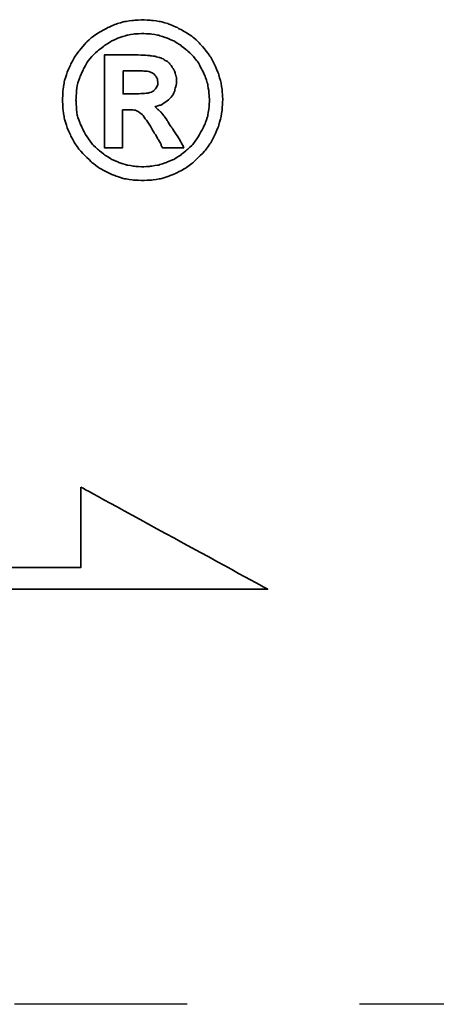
# Model space of a CAD drawing. Extents: x 17 to 133, y 17 to 89.
# Tile 40 of 41: x 111.43 to 112.64, y 56.81 to 59.66. Entities that reach past the tile are written whole.
import ezdxf

# ---------------------------------------------------------------- set-up
doc = ezdxf.new("R2010")
doc.units = 0
doc.header["$MEASUREMENT"] = 0
doc.linetypes.add('CENTER', pattern=[2, 1.25, -0.25, 0.25, -0.25])
for name, color, linetype in [('CL', 1, 'CENTER'), ('DIM', 4, 'CONTINUOUS'), ('layer 1', 7, 'CONTINUOUS')]:
    doc.layers.add(name, color=color, linetype=linetype)

# ---------------------------------------------------------------- blocks, each defined once
blk = doc.blocks.new('TBI MOTION logo(完整正式版)')
at = {"layer": 'layer 1', "color": 22, "lineweight": 35}
for points, knots in [([(81.20634, 4.98624), (81.20634, 4.98624), (81.18649, 5.32862), (81.18649, 5.32862), (81.18649, 5.32862), (81.18649, 5.32862), (81.13886, 5.66206), (81.13886, 5.66206), (81.13886, 5.66206), (81.13886, 5.66206), (81.04359, 5.97764), (81.04359, 5.97764), (81.04359, 5.97764), (81.04359, 5.97764), (80.91061, 6.29124), (80.91061, 6.29124), (80.91061, 6.29124), (80.91061, 6.29124), (80.75778, 6.58697), (80.75778, 6.58697), (80.75778, 6.58697), (80.75778, 6.58697), (80.5593, 6.85294), (80.5593, 6.85294), (80.5593, 6.85294), (80.5593, 6.85294), (80.33105, 7.1189), (80.33105, 7.1189), (80.33105, 7.1189), (80.33105, 7.1189), (80.09287, 7.33921), (80.09287, 7.33921), (80.09287, 7.33921), (80.09287, 7.33921), (79.815, 7.51982), (79.815, 7.51982), (79.815, 7.51982), (79.815, 7.51982), (79.51133, 7.69051), (79.51133, 7.69051), (79.51133, 7.69051), (79.51133, 7.69051), (79.19773, 7.8235), (79.19773, 7.8235), (79.19773, 7.8235), (79.19773, 7.8235), (78.88215, 7.91877), (78.88215, 7.91877), (78.88215, 7.91877), (78.88215, 7.91877), (78.54871, 7.95846), (78.54871, 7.95846), (78.54871, 7.95846), (78.54871, 7.95846), (78.21526, 7.98625), (78.21526, 7.98625), (78.21526, 7.98625), (78.21526, 7.98625), (77.87388, 7.95846), (77.87388, 7.95846), (77.87388, 7.95846), (77.87388, 7.95846), (77.54044, 7.91877), (77.54044, 7.91877), (77.54044, 7.91877), (77.54044, 7.91877), (77.22485, 7.8235), (77.22485, 7.8235), (77.22485, 7.8235), (77.22485, 7.8235), (76.91027, 7.69051), (76.91027, 7.69051), (76.91027, 7.69051), (76.91027, 7.69051), (76.6056, 7.51982), (76.6056, 7.51982), (76.6056, 7.51982), (76.6056, 7.51982), (76.32972, 7.33921), (76.32972, 7.33921), (76.32972, 7.33921), (76.32972, 7.33921), (76.09154, 7.1189), (76.09154, 7.1189), (76.09154, 7.1189), (76.09154, 7.1189), (75.86329, 6.85294), (75.86329, 6.85294), (75.86329, 6.85294), (75.86329, 6.85294), (75.66382, 6.58697), (75.66382, 6.58697), (75.66382, 6.58697), (75.66382, 6.58697), (75.51099, 6.29124), (75.51099, 6.29124), (75.51099, 6.29124), (75.51099, 6.29124), (75.37702, 5.97764), (75.37702, 5.97764), (75.37702, 5.97764), (75.37702, 5.97764), (75.28175, 5.66206), (75.28175, 5.66206), (75.28175, 5.66206), (75.28175, 5.66206), (75.23411, 5.32862), (75.23411, 5.32862), (75.23411, 5.32862), (75.23411, 5.32862), (75.21625, 4.98624), (75.21625, 4.98624), (75.21625, 4.98624), (75.21625, 4.98624), (75.23411, 4.6528), (75.23411, 4.6528), (75.23411, 4.6528), (75.23411, 4.6528), (75.28175, 4.32035), (75.28175, 4.32035), (75.28175, 4.32035), (75.28175, 4.32035), (75.37702, 3.99583), (75.37702, 3.99583), (75.37702, 3.99583), (75.37702, 3.99583), (75.51099, 3.68224), (75.51099, 3.68224), (75.51099, 3.68224), (75.51099, 3.68224), (75.66382, 3.38749), (75.66382, 3.38749), (75.66382, 3.38749), (75.66382, 3.38749), (75.86329, 3.10963), (75.86329, 3.10963), (75.86329, 3.10963), (75.86329, 3.10963), (76.09154, 2.87145), (76.09154, 2.87145), (76.09154, 2.87145), (76.09154, 2.87145), (76.32972, 2.6432), (76.32972, 2.6432), (76.32972, 2.6432), (76.32972, 2.6432), (76.6056, 2.43381), (76.6056, 2.43381), (76.6056, 2.43381), (76.6056, 2.43381), (76.91027, 2.27205), (76.91027, 2.27205), (76.91027, 2.27205), (76.91027, 2.27205), (77.22485, 2.13906), (77.22485, 2.13906), (77.22485, 2.13906), (77.22485, 2.13906), (77.54044, 2.0438), (77.54044, 2.0438), (77.54044, 2.0438), (77.54044, 2.0438), (77.87388, 1.99616), (77.87388, 1.99616), (77.87388, 1.99616), (77.87388, 1.99616), (78.21526, 1.97631), (78.21526, 1.97631), (78.21526, 1.97631), (78.21526, 1.97631), (78.54871, 1.99616), (78.54871, 1.99616), (78.54871, 1.99616), (78.54871, 1.99616), (78.88215, 2.0438), (78.88215, 2.0438), (78.88215, 2.0438), (78.88215, 2.0438), (79.19773, 2.13906), (79.19773, 2.13906), (79.19773, 2.13906), (79.19773, 2.13906), (79.51133, 2.27205), (79.51133, 2.27205), (79.51133, 2.27205), (79.51133, 2.27205), (79.815, 2.43381), (79.815, 2.43381), (79.815, 2.43381), (79.815, 2.43381), (80.09287, 2.6432), (80.09287, 2.6432), (80.09287, 2.6432), (80.09287, 2.6432), (80.33105, 2.87145), (80.33105, 2.87145), (80.33105, 2.87145), (80.33105, 2.87145), (80.5593, 3.10963), (80.5593, 3.10963), (80.5593, 3.10963), (80.5593, 3.10963), (80.75778, 3.38749), (80.75778, 3.38749), (80.75778, 3.38749), (80.75778, 3.38749), (80.91061, 3.68224), (80.91061, 3.68224), (80.91061, 3.68224), (80.91061, 3.68224), (81.04359, 3.99583), (81.04359, 3.99583), (81.04359, 3.99583), (81.04359, 3.99583), (81.13886, 4.32035), (81.13886, 4.32035), (81.13886, 4.32035), (81.13886, 4.32035), (81.18649, 4.6528), (81.18649, 4.6528), (81.18649, 4.6528), (81.18649, 4.6528), (81.20634, 4.98624), (81.20634, 4.98624)], [0, 0, 0, 0, 0.01785714, 0.01785714, 0.01785714, 0.01785715, 0.03571429, 0.03571429, 0.03571429, 0.0357143, 0.05357143, 0.05357143, 0.05357143, 0.05357144, 0.07142857, 0.07142857, 0.07142857, 0.07142858, 0.08928571, 0.08928571, 0.08928571, 0.08928572, 0.10714286, 0.10714286, 0.10714286, 0.10714287, 0.125, 0.125, 0.125, 0.12500001, 0.14285714, 0.14285714, 0.14285714, 0.14285715, 0.16071429, 0.16071429, 0.16071429, 0.1607143, 0.17857143, 0.17857143, 0.17857143, 0.17857144, 0.19642857, 0.19642857, 0.19642857, 0.19642858, 0.21428571, 0.21428571, 0.21428571, 0.21428572, 0.23214286, 0.23214286, 0.23214286, 0.23214287, 0.25, 0.25, 0.25, 0.25000001, 0.26785714, 0.26785714, 0.26785714, 0.26785715, 0.28571429, 0.28571429, 0.28571429, 0.2857143, 0.30357143, 0.30357143, 0.30357143, 0.30357144, 0.32142857, 0.32142857, 0.32142857, 0.32142858, 0.33928571, 0.33928571, 0.33928571, 0.33928572, 0.35714286, 0.35714286, 0.35714286, 0.35714287, 0.375, 0.375, 0.375, 0.37500001, 0.39285714, 0.39285714, 0.39285714, 0.39285715, 0.41071429, 0.41071429, 0.41071429, 0.4107143, 0.42857143, 0.42857143, 0.42857143, 0.42857144, 0.44642857, 0.44642857, 0.44642857, 0.44642858, 0.46428571, 0.46428571, 0.46428571, 0.46428572, 0.48214286, 0.48214286, 0.48214286, 0.48214287, 0.5, 0.5, 0.5, 0.50000001, 0.51785714, 0.51785714, 0.51785714, 0.51785715, 0.53571429, 0.53571429, 0.53571429, 0.5357143, 0.55357143, 0.55357143, 0.55357143, 0.55357144, 0.57142857, 0.57142857, 0.57142857, 0.57142858, 0.58928571, 0.58928571, 0.58928571, 0.58928572, 0.60714286, 0.60714286, 0.60714286, 0.60714287, 0.625, 0.625, 0.625, 0.62500001, 0.64285714, 0.64285714, 0.64285714, 0.64285715, 0.66071429, 0.66071429, 0.66071429, 0.6607143, 0.67857143, 0.67857143, 0.67857143, 0.67857144, 0.69642857, 0.69642857, 0.69642857, 0.69642858, 0.71428571, 0.71428571, 0.71428571, 0.71428572, 0.73214286, 0.73214286, 0.73214286, 0.73214287, 0.75, 0.75, 0.75, 0.75000001, 0.76785714, 0.76785714, 0.76785714, 0.76785715, 0.78571429, 0.78571429, 0.78571429, 0.7857143, 0.80357143, 0.80357143, 0.80357143, 0.80357144, 0.82142857, 0.82142857, 0.82142857, 0.82142858, 0.83928571, 0.83928571, 0.83928571, 0.83928572, 0.85714286, 0.85714286, 0.85714286, 0.85714287, 0.875, 0.875, 0.875, 0.87500001, 0.89285714, 0.89285714, 0.89285714, 0.89285715, 0.91071429, 0.91071429, 0.91071429, 0.9107143, 0.92857143, 0.92857143, 0.92857143, 0.92857144, 0.94642857, 0.94642857, 0.94642857, 0.94642858, 0.96428571, 0.96428571, 0.96428571, 0.96428572, 0.98214286, 0.98214286, 0.98214286, 0.98214287, 1, 1, 1, 1]), ([(80.71014, 4.98624), (80.71014, 4.98624), (80.69129, 5.29091), (80.69129, 5.29091), (80.69129, 5.29091), (80.69129, 5.29091), (80.64464, 5.57672), (80.64464, 5.57672), (80.64464, 5.57672), (80.64464, 5.57672), (80.54937, 5.87245), (80.54937, 5.87245), (80.54937, 5.87245), (80.54937, 5.87245), (80.41639, 6.14833), (80.41639, 6.14833), (80.41639, 6.14833), (80.41639, 6.14833), (80.27349, 6.41429), (80.27349, 6.41429), (80.27349, 6.41429), (80.27349, 6.41429), (80.08295, 6.64255), (80.08295, 6.64255), (80.08295, 6.64255), (80.08295, 6.64255), (79.86264, 6.84301), (79.86264, 6.84301), (79.86264, 6.84301), (79.86264, 6.84301), (79.63439, 7.03355), (79.63439, 7.03355), (79.63439, 7.03355), (79.63439, 7.03355), (79.37835, 7.1963), (79.37835, 7.1963), (79.37835, 7.1963), (79.37835, 7.1963), (79.10246, 7.30944), (79.10246, 7.30944), (79.10246, 7.30944), (79.10246, 7.30944), (78.81665, 7.40471), (78.81665, 7.40471), (78.81665, 7.40471), (78.81665, 7.40471), (78.511, 7.45234), (78.511, 7.45234), (78.511, 7.45234), (78.511, 7.45234), (78.21526, 7.47219), (78.21526, 7.47219), (78.21526, 7.47219), (78.21526, 7.47219), (77.9106, 7.45234), (77.9106, 7.45234), (77.9106, 7.45234), (77.9106, 7.45234), (77.61685, 7.40471), (77.61685, 7.40471), (77.61685, 7.40471), (77.61685, 7.40471), (77.32012, 7.30944), (77.32012, 7.30944), (77.32012, 7.30944), (77.32012, 7.30944), (77.06309, 7.1963), (77.06309, 7.1963), (77.06309, 7.1963), (77.06309, 7.1963), (76.80606, 7.03355), (76.80606, 7.03355), (76.80606, 7.03355), (76.80606, 7.03355), (76.55797, 6.84301), (76.55797, 6.84301), (76.55797, 6.84301), (76.55797, 6.84301), (76.34063, 6.64255), (76.34063, 6.64255), (76.34063, 6.64255), (76.34063, 6.64255), (76.1491, 6.41429), (76.1491, 6.41429), (76.1491, 6.41429), (76.1491, 6.41429), (76.0062, 6.14833), (76.0062, 6.14833), (76.0062, 6.14833), (76.0062, 6.14833), (75.88314, 5.87245), (75.88314, 5.87245), (75.88314, 5.87245), (75.88314, 5.87245), (75.77794, 5.57672), (75.77794, 5.57672), (75.77794, 5.57672), (75.77794, 5.57672), (75.73924, 5.29091), (75.73924, 5.29091), (75.73924, 5.29091), (75.73924, 5.29091), (75.72039, 4.98624), (75.72039, 4.98624), (75.72039, 4.98624), (75.72039, 4.98624), (75.73924, 4.67165), (75.73924, 4.67165), (75.73924, 4.67165), (75.73924, 4.67165), (75.77794, 4.37791), (75.77794, 4.37791), (75.77794, 4.37791), (75.77794, 4.37791), (75.88314, 4.10102), (75.88314, 4.10102), (75.88314, 4.10102), (75.88314, 4.10102), (76.0062, 3.83407), (76.0062, 3.83407), (76.0062, 3.83407), (76.0062, 3.83407), (76.15902, 3.56811), (76.15902, 3.56811), (76.15902, 3.56811), (76.15902, 3.56811), (76.34063, 3.32001), (76.34063, 3.32001), (76.34063, 3.32001), (76.34063, 3.32001), (76.55797, 3.11955), (76.55797, 3.11955), (76.55797, 3.11955), (76.55797, 3.11955), (76.80606, 2.92901), (76.80606, 2.92901), (76.80606, 2.92901), (76.80606, 2.92901), (77.06309, 2.76725), (77.06309, 2.76725), (77.06309, 2.76725), (77.06309, 2.76725), (77.32012, 2.65412), (77.32012, 2.65412), (77.32012, 2.65412), (77.32012, 2.65412), (77.61685, 2.55786), (77.61685, 2.55786), (77.61685, 2.55786), (77.61685, 2.55786), (77.9106, 2.51022), (77.9106, 2.51022), (77.9106, 2.51022), (77.9106, 2.51022), (78.21526, 2.49137), (78.21526, 2.49137), (78.21526, 2.49137), (78.21526, 2.49137), (78.511, 2.51022), (78.511, 2.51022), (78.511, 2.51022), (78.511, 2.51022), (78.81665, 2.55786), (78.81665, 2.55786), (78.81665, 2.55786), (78.81665, 2.55786), (79.10246, 2.65412), (79.10246, 2.65412), (79.10246, 2.65412), (79.10246, 2.65412), (79.37835, 2.76725), (79.37835, 2.76725), (79.37835, 2.76725), (79.37835, 2.76725), (79.63439, 2.92901), (79.63439, 2.92901), (79.63439, 2.92901), (79.63439, 2.92901), (79.86264, 3.11955), (79.86264, 3.11955), (79.86264, 3.11955), (79.86264, 3.11955), (80.08295, 3.32001), (80.08295, 3.32001), (80.08295, 3.32001), (80.08295, 3.32001), (80.26356, 3.56811), (80.26356, 3.56811), (80.26356, 3.56811), (80.26356, 3.56811), (80.41639, 3.83407), (80.41639, 3.83407), (80.41639, 3.83407), (80.41639, 3.83407), (80.54937, 4.10102), (80.54937, 4.10102), (80.54937, 4.10102), (80.54937, 4.10102), (80.64464, 4.37791), (80.64464, 4.37791), (80.64464, 4.37791), (80.64464, 4.37791), (80.69129, 4.67165), (80.69129, 4.67165), (80.69129, 4.67165), (80.69129, 4.67165), (80.71014, 4.98624), (80.71014, 4.98624)], [0, 0, 0, 0, 0.01923077, 0.01923077, 0.01923077, 0.01923078, 0.03846154, 0.03846154, 0.03846154, 0.03846155, 0.05769231, 0.05769231, 0.05769231, 0.05769232, 0.07692308, 0.07692308, 0.07692308, 0.07692309, 0.09615385, 0.09615385, 0.09615385, 0.09615386, 0.11538462, 0.11538462, 0.11538462, 0.11538463, 0.13461538, 0.13461538, 0.13461538, 0.13461539, 0.15384615, 0.15384615, 0.15384615, 0.15384616, 0.17307692, 0.17307692, 0.17307692, 0.17307693, 0.19230769, 0.19230769, 0.19230769, 0.1923077, 0.21153846, 0.21153846, 0.21153846, 0.21153847, 0.23076923, 0.23076923, 0.23076923, 0.23076924, 0.25, 0.25, 0.25, 0.25000001, 0.26923077, 0.26923077, 0.26923077, 0.26923078, 0.28846154, 0.28846154, 0.28846154, 0.28846155, 0.30769231, 0.30769231, 0.30769231, 0.30769232, 0.32692308, 0.32692308, 0.32692308, 0.32692309, 0.34615385, 0.34615385, 0.34615385, 0.34615386, 0.36538462, 0.36538462, 0.36538462, 0.36538463, 0.38461538, 0.38461538, 0.38461538, 0.38461539, 0.40384615, 0.40384615, 0.40384615, 0.40384616, 0.42307692, 0.42307692, 0.42307692, 0.42307693, 0.44230769, 0.44230769, 0.44230769, 0.4423077, 0.46153846, 0.46153846, 0.46153846, 0.46153847, 0.48076923, 0.48076923, 0.48076923, 0.48076924, 0.5, 0.5, 0.5, 0.50000001, 0.51923077, 0.51923077, 0.51923077, 0.51923078, 0.53846154, 0.53846154, 0.53846154, 0.53846155, 0.55769231, 0.55769231, 0.55769231, 0.55769232, 0.57692308, 0.57692308, 0.57692308, 0.57692309, 0.59615385, 0.59615385, 0.59615385, 0.59615386, 0.61538462, 0.61538462, 0.61538462, 0.61538463, 0.63461538, 0.63461538, 0.63461538, 0.63461539, 0.65384615, 0.65384615, 0.65384615, 0.65384616, 0.67307692, 0.67307692, 0.67307692, 0.67307693, 0.69230769, 0.69230769, 0.69230769, 0.6923077, 0.71153846, 0.71153846, 0.71153846, 0.71153847, 0.73076923, 0.73076923, 0.73076923, 0.73076924, 0.75, 0.75, 0.75, 0.75000001, 0.76923077, 0.76923077, 0.76923077, 0.76923078, 0.78846154, 0.78846154, 0.78846154, 0.78846155, 0.80769231, 0.80769231, 0.80769231, 0.80769232, 0.82692308, 0.82692308, 0.82692308, 0.82692309, 0.84615385, 0.84615385, 0.84615385, 0.84615386, 0.86538462, 0.86538462, 0.86538462, 0.86538463, 0.88461538, 0.88461538, 0.88461538, 0.88461539, 0.90384615, 0.90384615, 0.90384615, 0.90384616, 0.92307692, 0.92307692, 0.92307692, 0.92307693, 0.94230769, 0.94230769, 0.94230769, 0.9423077, 0.96153846, 0.96153846, 0.96153846, 0.96153847, 0.98076923, 0.98076923, 0.98076923, 0.98076924, 1, 1, 1, 1]), ([(76.78721, 3.2823), (76.78721, 3.2823), (76.78721, 3.32001), (76.78721, 3.32001), (76.78721, 3.32001), (76.78721, 3.32001), (76.78721, 3.42422), (76.78721, 3.42422), (76.78721, 3.42422), (76.78721, 3.42422), (76.78721, 3.59689), (76.78721, 3.59689), (76.78721, 3.59689), (76.78721, 3.59689), (76.78721, 3.80529), (76.78721, 3.80529), (76.78721, 3.80529), (76.78721, 3.80529), (76.78721, 4.0524), (76.78721, 4.0524), (76.78721, 4.0524), (76.78721, 4.0524), (76.78721, 4.32035), (76.78721, 4.32035), (76.78721, 4.32035), (76.78721, 4.32035), (76.78721, 4.92868), (76.78721, 4.92868), (76.78721, 4.92868), (76.78721, 4.92868), (76.78721, 5.53801), (76.78721, 5.53801), (76.78721, 5.53801), (76.78721, 5.53801), (76.78721, 5.82482), (76.78721, 5.82482), (76.78721, 5.82482), (76.78721, 5.82482), (76.78721, 6.07291), (76.78721, 6.07291), (76.78721, 6.07291), (76.78721, 6.07291), (76.78721, 6.30017), (76.78721, 6.30017), (76.78721, 6.30017), (76.78721, 6.30017), (76.78721, 6.45399), (76.78721, 6.45399), (76.78721, 6.45399), (76.78721, 6.45399), (76.78721, 6.5572), (76.78721, 6.5572), (76.78721, 6.5572), (76.78721, 6.5572), (76.78721, 6.59689), (76.78721, 6.59689), (76.78721, 6.59689), (76.78721, 6.59689), (76.78721, 6.67232), (76.78721, 6.67232), (76.78721, 6.67232), (76.78721, 6.67232), (76.8537, 6.67232), (76.8537, 6.67232), (76.8537, 6.67232), (76.8537, 6.67232), (76.87355, 6.67232), (76.87355, 6.67232), (76.87355, 6.67232), (76.87355, 6.67232), (76.91027, 6.67232), (76.91027, 6.67232), (76.91027, 6.67232), (76.91027, 6.67232), (77.04424, 6.67232), (77.04424, 6.67232), (77.04424, 6.67232), (77.04424, 6.67232), (77.22485, 6.67232), (77.22485, 6.67232), (77.22485, 6.67232), (77.22485, 6.67232), (77.43524, 6.67232), (77.43524, 6.67232), (77.43524, 6.67232), (77.43524, 6.67232), (77.65357, 6.67232), (77.65357, 6.67232), (77.65357, 6.67232), (77.65357, 6.67232), (77.82625, 6.67232), (77.82625, 6.67232), (77.82625, 6.67232), (77.82625, 6.67232), (77.94037, 6.67232), (77.94037, 6.67232), (77.94037, 6.67232), (77.94037, 6.67232), (77.97709, 6.67232), (77.97709, 6.67232), (77.97709, 6.67232), (77.97709, 6.67232), (77.99694, 6.67232), (77.99694, 6.67232), (77.99694, 6.67232), (77.99694, 6.67232), (78.00686, 6.67232), (78.00686, 6.67232), (78.00686, 6.67232), (78.00686, 6.67232), (78.28275, 6.6624), (78.28275, 6.6624), (78.28275, 6.6624), (78.28275, 6.6624), (78.50107, 6.64255), (78.50107, 6.64255), (78.50107, 6.64255), (78.50107, 6.64255), (78.511, 6.64255), (78.511, 6.64255), (78.511, 6.64255), (78.511, 6.64255), (78.70154, 6.61476), (78.70154, 6.61476), (78.70154, 6.61476), (78.70154, 6.61476), (78.70154, 6.60483), (78.70154, 6.60483), (78.70154, 6.60483), (78.70154, 6.60483), (78.86429, 6.56713), (78.86429, 6.56713), (78.86429, 6.56713), (78.86429, 6.56713), (78.87223, 6.56713), (78.87223, 6.56713), (78.87223, 6.56713), (78.87223, 6.56713), (78.99727, 6.51056), (78.99727, 6.51056), (78.99727, 6.51056), (78.99727, 6.51056), (79.00719, 6.51056), (79.00719, 6.51056), (79.00719, 6.51056), (79.00719, 6.51056), (79.00719, 6.50162), (79.00719, 6.50162), (79.00719, 6.50162), (79.00719, 6.50162), (79.1104, 6.43415), (79.1104, 6.43415), (79.1104, 6.43415), (79.1104, 6.43415), (79.12132, 6.43415), (79.12132, 6.43415), (79.12132, 6.43415), (79.12132, 6.43415), (79.22552, 6.34781), (79.22552, 6.34781), (79.22552, 6.34781), (79.22552, 6.34781), (79.23544, 6.33888), (79.23544, 6.33888), (79.23544, 6.33888), (79.23544, 6.33888), (79.23544, 6.32895), (79.23544, 6.32895), (79.23544, 6.32895), (79.23544, 6.32895), (79.31087, 6.21483), (79.31087, 6.21483), (79.31087, 6.21483), (79.31087, 6.21483), (79.38629, 6.1007), (79.38629, 6.1007), (79.38629, 6.1007), (79.38629, 6.1007), (79.3972, 6.1007), (79.3972, 6.1007), (79.3972, 6.1007), (79.3972, 6.1007), (79.3972, 6.09078), (79.3972, 6.09078), (79.3972, 6.09078), (79.3972, 6.09078), (79.43392, 5.97764), (79.43392, 5.97764), (79.43392, 5.97764), (79.43392, 5.97764), (79.43392, 5.96772), (79.43392, 5.96772), (79.43392, 5.96772), (79.43392, 5.96772), (79.47362, 5.83474), (79.47362, 5.83474), (79.47362, 5.83474), (79.47362, 5.83474), (79.48156, 5.82482), (79.48156, 5.82482), (79.48156, 5.82482), (79.48156, 5.82482), (79.48156, 5.69977), (79.48156, 5.69977), (79.48156, 5.69977), (79.48156, 5.69977), (79.48156, 5.69183), (79.48156, 5.69183), (79.48156, 5.69183), (79.48156, 5.69183), (79.4637, 5.51915), (79.4637, 5.51915), (79.4637, 5.51915), (79.4637, 5.51915), (79.4637, 5.51122), (79.4637, 5.51122), (79.4637, 5.51122), (79.4637, 5.51122), (79.45377, 5.51122), (79.45377, 5.51122), (79.45377, 5.51122), (79.45377, 5.51122), (79.41507, 5.34847), (79.41507, 5.34847), (79.41507, 5.34847), (79.41507, 5.34847), (79.41507, 5.33854), (79.41507, 5.33854), (79.41507, 5.33854), (79.41507, 5.33854), (79.41507, 5.32862), (79.41507, 5.32862), (79.41507, 5.32862), (79.41507, 5.32862), (79.33865, 5.16785), (79.33865, 5.16785), (79.33865, 5.16785), (79.33865, 5.16785), (79.33071, 5.15693), (79.33071, 5.15693), (79.33071, 5.15693), (79.33071, 5.15693), (79.2156, 5.02495), (79.2156, 5.02495), (79.2156, 5.02495), (79.2156, 5.02495), (79.20567, 5.01502), (79.20567, 5.01502), (79.20567, 5.01502), (79.20567, 5.01502), (79.05483, 4.89991), (79.05483, 4.89991), (79.05483, 4.89991), (79.05483, 4.89991), (79.04491, 4.89197), (79.04491, 4.89197), (79.04491, 4.89197), (79.04491, 4.89197), (78.89208, 4.7967), (78.89208, 4.7967), (78.89208, 4.7967), (78.89208, 4.7967), (78.88215, 4.7967), (78.88215, 4.7967), (78.88215, 4.7967), (78.88215, 4.7967), (78.69161, 4.73913), (78.69161, 4.73913), (78.69161, 4.73913), (78.69161, 4.73913), (78.68169, 4.73913), (78.68169, 4.73913), (78.68169, 4.73913), (78.68169, 4.73913), (78.68169, 4.72921), (78.68169, 4.72921), (78.68169, 4.72921), (78.68169, 4.72921), (78.78688, 4.63394), (78.78688, 4.63394), (78.78688, 4.63394), (78.78688, 4.63394), (78.902, 4.52875), (78.902, 4.52875), (78.902, 4.52875), (78.902, 4.52875), (78.91093, 4.52081), (78.91093, 4.52081), (78.91093, 4.52081), (78.91093, 4.52081), (79.02506, 4.36798), (79.02506, 4.36798), (79.02506, 4.36798), (79.02506, 4.36798), (79.1501, 4.1953), (79.1501, 4.1953), (79.1501, 4.1953), (79.1501, 4.1953), (79.1501, 4.18736), (79.1501, 4.18736), (79.1501, 4.18736), (79.1501, 4.18736), (79.29201, 3.96705), (79.29201, 3.96705), (79.29201, 3.96705), (79.29201, 3.96705), (79.31087, 3.93828), (79.31087, 3.93828), (79.31087, 3.93828), (79.31087, 3.93828), (79.32079, 3.93828), (79.32079, 3.93828), (79.32079, 3.93828), (79.32079, 3.93828), (79.3585, 3.87178), (79.3585, 3.87178), (79.3585, 3.87178), (79.3585, 3.87178), (79.50141, 3.64353), (79.50141, 3.64353), (79.50141, 3.64353), (79.50141, 3.64353), (79.51133, 3.64353), (79.51133, 3.64353), (79.51133, 3.64353), (79.51133, 3.64353), (79.64431, 3.41528), (79.64431, 3.41528), (79.64431, 3.41528), (79.64431, 3.41528), (79.68202, 3.3478), (79.68202, 3.3478), (79.68202, 3.3478), (79.68202, 3.3478), (79.70187, 3.31009), (79.70187, 3.31009), (79.70187, 3.31009), (79.70187, 3.31009), (79.7495, 3.2049), (79.7495, 3.2049), (79.7495, 3.2049), (79.7495, 3.2049), (79.64431, 3.2049), (79.64431, 3.2049), (79.64431, 3.2049), (79.64431, 3.2049), (79.62546, 3.2049), (79.62546, 3.2049), (79.62546, 3.2049), (79.62546, 3.2049), (79.53912, 3.2049), (79.53912, 3.2049), (79.53912, 3.2049), (79.53912, 3.2049), (79.31087, 3.2049), (79.31087, 3.2049), (79.31087, 3.2049), (79.31087, 3.2049), (79.08262, 3.2049), (79.08262, 3.2049), (79.08262, 3.2049), (79.08262, 3.2049), (79.00719, 3.2049), (79.00719, 3.2049), (79.00719, 3.2049), (79.00719, 3.2049), (78.98735, 3.2049), (78.98735, 3.2049), (78.98735, 3.2049), (78.98735, 3.2049), (78.94964, 3.2049), (78.94964, 3.2049), (78.94964, 3.2049), (78.94964, 3.2049), (78.92979, 3.24459), (78.92979, 3.24459), (78.92979, 3.24459), (78.92979, 3.24459), (78.91093, 3.2823), (78.91093, 3.2823), (78.91093, 3.2823), (78.91093, 3.2823), (78.91093, 3.29223), (78.91093, 3.29223), (78.91093, 3.29223), (78.91093, 3.29223), (78.89208, 3.3478), (78.89208, 3.3478), (78.89208, 3.3478), (78.89208, 3.3478), (78.78688, 3.52048), (78.78688, 3.52048), (78.78688, 3.52048), (78.78688, 3.52048), (78.69161, 3.7001), (78.69161, 3.7001), (78.69161, 3.7001), (78.69161, 3.7001), (78.6539, 3.7388), (78.6539, 3.7388), (78.6539, 3.7388), (78.6539, 3.7388), (78.64398, 3.74873), (78.64398, 3.74873), (78.64398, 3.74873), (78.64398, 3.74873), (78.64398, 3.75766), (78.64398, 3.75766), (78.64398, 3.75766), (78.64398, 3.75766), (78.63405, 3.78644), (78.63405, 3.78644), (78.63405, 3.78644), (78.63405, 3.78644), (78.48321, 4.04347), (78.48321, 4.04347), (78.48321, 4.04347), (78.48321, 4.04347), (78.33038, 4.2618), (78.33038, 4.2618), (78.33038, 4.2618), (78.33038, 4.2618), (78.20732, 4.43447), (78.20732, 4.43447), (78.20732, 4.43447), (78.20732, 4.43447), (78.09221, 4.52081), (78.09221, 4.52081), (78.09221, 4.52081), (78.09221, 4.52081), (78.02472, 4.56845), (78.02472, 4.56845), (78.02472, 4.56845), (78.02472, 4.56845), (77.9493, 4.60616), (77.9493, 4.60616), (77.9493, 4.60616), (77.9493, 4.60616), (77.8451, 4.61608), (77.8451, 4.61608), (77.8451, 4.61608), (77.8451, 4.61608), (77.71113, 4.61608), (77.71113, 4.61608), (77.71113, 4.61608), (77.71113, 4.61608), (77.69128, 4.61608), (77.69128, 4.61608), (77.69128, 4.61608), (77.69128, 4.61608), (77.67342, 4.61608), (77.67342, 4.61608), (77.67342, 4.61608), (77.67342, 4.61608), (77.5583, 4.61608), (77.5583, 4.61608), (77.5583, 4.61608), (77.5583, 4.61608), (77.46303, 4.61608), (77.46303, 4.61608), (77.46303, 4.61608), (77.46303, 4.61608), (77.46303, 4.54761), (77.46303, 4.54761), (77.46303, 4.54761), (77.46303, 4.54761), (77.46303, 4.47318), (77.46303, 4.47318), (77.46303, 4.47318), (77.46303, 4.47318), (77.46303, 4.24294), (77.46303, 4.24294), (77.46303, 4.24294), (77.46303, 4.24294), (77.46303, 3.99583), (77.46303, 3.99583), (77.46303, 3.99583), (77.46303, 3.99583), (77.46303, 3.72888), (77.46303, 3.72888), (77.46303, 3.72888), (77.46303, 3.72888), (77.46303, 3.51055), (77.46303, 3.51055), (77.46303, 3.51055), (77.46303, 3.51055), (77.46303, 3.42422), (77.46303, 3.42422), (77.46303, 3.42422), (77.46303, 3.42422), (77.46303, 3.35773), (77.46303, 3.35773), (77.46303, 3.35773), (77.46303, 3.35773), (77.46303, 3.30017), (77.46303, 3.30017), (77.46303, 3.30017), (77.46303, 3.30017), (77.46303, 3.2823), (77.46303, 3.2823), (77.46303, 3.2823), (77.46303, 3.2823), (77.46303, 3.2049), (77.46303, 3.2049), (77.46303, 3.2049), (77.46303, 3.2049), (77.39753, 3.2049), (77.39753, 3.2049), (77.39753, 3.2049), (77.39753, 3.2049), (77.37768, 3.2049), (77.37768, 3.2049), (77.37768, 3.2049), (77.37768, 3.2049), (77.32012, 3.2049), (77.32012, 3.2049), (77.32012, 3.2049), (77.32012, 3.2049), (77.12165, 3.2049), (77.12165, 3.2049), (77.12165, 3.2049), (77.12165, 3.2049), (76.94897, 3.2049), (76.94897, 3.2049), (76.94897, 3.2049), (76.94897, 3.2049), (76.8924, 3.2049), (76.8924, 3.2049), (76.8924, 3.2049), (76.8924, 3.2049), (76.8537, 3.2049), (76.8537, 3.2049), (76.8537, 3.2049), (76.8537, 3.2049), (76.78721, 3.2049), (76.78721, 3.2049), (76.78721, 3.2049), (76.78721, 3.2049), (76.78721, 3.2823), (76.78721, 3.2823)], [0, 0, 0, 0, 0.00740741, 0.00740741, 0.00740741, 0.00740742, 0.01481481, 0.01481481, 0.01481481, 0.01481482, 0.02222222, 0.02222222, 0.02222222, 0.02222223, 0.02962963, 0.02962963, 0.02962963, 0.02962964, 0.03703704, 0.03703704, 0.03703704, 0.03703705, 0.04444444, 0.04444444, 0.04444444, 0.04444445, 0.05185185, 0.05185185, 0.05185185, 0.05185186, 0.05925926, 0.05925926, 0.05925926, 0.05925927, 0.06666667, 0.06666667, 0.06666667, 0.06666668, 0.07407407, 0.07407407, 0.07407407, 0.07407408, 0.08148148, 0.08148148, 0.08148148, 0.08148149, 0.08888889, 0.08888889, 0.08888889, 0.0888889, 0.0962963, 0.0962963, 0.0962963, 0.09629631, 0.1037037, 0.1037037, 0.1037037, 0.10370371, 0.11111111, 0.11111111, 0.11111111, 0.11111112, 0.11851852, 0.11851852, 0.11851852, 0.11851853, 0.12592593, 0.12592593, 0.12592593, 0.12592594, 0.13333333, 0.13333333, 0.13333333, 0.13333334, 0.14074074, 0.14074074, 0.14074074, 0.14074075, 0.14814815, 0.14814815, 0.14814815, 0.14814816, 0.15555556, 0.15555556, 0.15555556, 0.15555557, 0.16296296, 0.16296296, 0.16296296, 0.16296297, 0.17037037, 0.17037037, 0.17037037, 0.17037038, 0.17777778, 0.17777778, 0.17777778, 0.17777779, 0.18518519, 0.18518519, 0.18518519, 0.1851852, 0.19259259, 0.19259259, 0.19259259, 0.1925926, 0.2, 0.2, 0.2, 0.20000001, 0.20740741, 0.20740741, 0.20740741, 0.20740742, 0.21481481, 0.21481481, 0.21481481, 0.21481482, 0.22222222, 0.22222222, 0.22222222, 0.22222223, 0.22962963, 0.22962963, 0.22962963, 0.22962964, 0.23703704, 0.23703704, 0.23703704, 0.23703705, 0.24444444, 0.24444444, 0.24444444, 0.24444445, 0.25185185, 0.25185185, 0.25185185, 0.25185186, 0.25925926, 0.25925926, 0.25925926, 0.25925927, 0.26666667, 0.26666667, 0.26666667, 0.26666668, 0.27407407, 0.27407407, 0.27407407, 0.27407408, 0.28148148, 0.28148148, 0.28148148, 0.28148149, 0.28888889, 0.28888889, 0.28888889, 0.2888889, 0.2962963, 0.2962963, 0.2962963, 0.29629631, 0.3037037, 0.3037037, 0.3037037, 0.30370371, 0.31111111, 0.31111111, 0.31111111, 0.31111112, 0.31851852, 0.31851852, 0.31851852, 0.31851853, 0.32592593, 0.32592593, 0.32592593, 0.32592594, 0.33333333, 0.33333333, 0.33333333, 0.33333334, 0.34074074, 0.34074074, 0.34074074, 0.34074075, 0.34814815, 0.34814815, 0.34814815, 0.34814816, 0.35555556, 0.35555556, 0.35555556, 0.35555557, 0.36296296, 0.36296296, 0.36296296, 0.36296297, 0.37037037, 0.37037037, 0.37037037, 0.37037038, 0.37777778, 0.37777778, 0.37777778, 0.37777779, 0.38518519, 0.38518519, 0.38518519, 0.3851852, 0.39259259, 0.39259259, 0.39259259, 0.3925926, 0.4, 0.4, 0.4, 0.40000001, 0.40740741, 0.40740741, 0.40740741, 0.40740742, 0.41481481, 0.41481481, 0.41481481, 0.41481482, 0.42222222, 0.42222222, 0.42222222, 0.42222223, 0.42962963, 0.42962963, 0.42962963, 0.42962964, 0.43703704, 0.43703704, 0.43703704, 0.43703705, 0.44444444, 0.44444444, 0.44444444, 0.44444445, 0.45185185, 0.45185185, 0.45185185, 0.45185186, 0.45925926, 0.45925926, 0.45925926, 0.45925927, 0.46666667, 0.46666667, 0.46666667, 0.46666668, 0.47407407, 0.47407407, 0.47407407, 0.47407408, 0.48148148, 0.48148148, 0.48148148, 0.48148149, 0.48888889, 0.48888889, 0.48888889, 0.4888889, 0.4962963, 0.4962963, 0.4962963, 0.49629631, 0.5037037, 0.5037037, 0.5037037, 0.50370371, 0.51111111, 0.51111111, 0.51111111, 0.51111112, 0.51851852, 0.51851852, 0.51851852, 0.51851853, 0.52592593, 0.52592593, 0.52592593, 0.52592594, 0.53333333, 0.53333333, 0.53333333, 0.53333334, 0.54074074, 0.54074074, 0.54074074, 0.54074075, 0.54814815, 0.54814815, 0.54814815, 0.54814816, 0.55555556, 0.55555556, 0.55555556, 0.55555557, 0.56296296, 0.56296296, 0.56296296, 0.56296297, 0.57037037, 0.57037037, 0.57037037, 0.57037038, 0.57777778, 0.57777778, 0.57777778, 0.57777779, 0.58518519, 0.58518519, 0.58518519, 0.5851852, 0.59259259, 0.59259259, 0.59259259, 0.5925926, 0.6, 0.6, 0.6, 0.60000001, 0.60740741, 0.60740741, 0.60740741, 0.60740742, 0.61481481, 0.61481481, 0.61481481, 0.61481482, 0.62222222, 0.62222222, 0.62222222, 0.62222223, 0.62962963, 0.62962963, 0.62962963, 0.62962964, 0.63703704, 0.63703704, 0.63703704, 0.63703705, 0.64444444, 0.64444444, 0.64444444, 0.64444445, 0.65185185, 0.65185185, 0.65185185, 0.65185186, 0.65925926, 0.65925926, 0.65925926, 0.65925927, 0.66666667, 0.66666667, 0.66666667, 0.66666668, 0.67407407, 0.67407407, 0.67407407, 0.67407408, 0.68148148, 0.68148148, 0.68148148, 0.68148149, 0.68888889, 0.68888889, 0.68888889, 0.6888889, 0.6962963, 0.6962963, 0.6962963, 0.69629631, 0.7037037, 0.7037037, 0.7037037, 0.70370371, 0.71111111, 0.71111111, 0.71111111, 0.71111112, 0.71851852, 0.71851852, 0.71851852, 0.71851853, 0.72592593, 0.72592593, 0.72592593, 0.72592594, 0.73333333, 0.73333333, 0.73333333, 0.73333334, 0.74074074, 0.74074074, 0.74074074, 0.74074075, 0.74814815, 0.74814815, 0.74814815, 0.74814816, 0.75555556, 0.75555556, 0.75555556, 0.75555557, 0.76296296, 0.76296296, 0.76296296, 0.76296297, 0.77037037, 0.77037037, 0.77037037, 0.77037038, 0.77777778, 0.77777778, 0.77777778, 0.77777779, 0.78518519, 0.78518519, 0.78518519, 0.7851852, 0.79259259, 0.79259259, 0.79259259, 0.7925926, 0.8, 0.8, 0.8, 0.80000001, 0.80740741, 0.80740741, 0.80740741, 0.80740742, 0.81481481, 0.81481481, 0.81481481, 0.81481482, 0.82222222, 0.82222222, 0.82222222, 0.82222223, 0.82962963, 0.82962963, 0.82962963, 0.82962964, 0.83703704, 0.83703704, 0.83703704, 0.83703705, 0.84444444, 0.84444444, 0.84444444, 0.84444445, 0.85185185, 0.85185185, 0.85185185, 0.85185186, 0.85925926, 0.85925926, 0.85925926, 0.85925927, 0.86666667, 0.86666667, 0.86666667, 0.86666668, 0.87407407, 0.87407407, 0.87407407, 0.87407408, 0.88148148, 0.88148148, 0.88148148, 0.88148149, 0.88888889, 0.88888889, 0.88888889, 0.8888889, 0.8962963, 0.8962963, 0.8962963, 0.89629631, 0.9037037, 0.9037037, 0.9037037, 0.90370371, 0.91111111, 0.91111111, 0.91111111, 0.91111112, 0.91851852, 0.91851852, 0.91851852, 0.91851853, 0.92592593, 0.92592593, 0.92592593, 0.92592594, 0.93333333, 0.93333333, 0.93333333, 0.93333334, 0.94074074, 0.94074074, 0.94074074, 0.94074075, 0.94814815, 0.94814815, 0.94814815, 0.94814816, 0.95555556, 0.95555556, 0.95555556, 0.95555557, 0.96296296, 0.96296296, 0.96296296, 0.96296297, 0.97037037, 0.97037037, 0.97037037, 0.97037038, 0.97777778, 0.97777778, 0.97777778, 0.97777779, 0.98518519, 0.98518519, 0.98518519, 0.9851852, 0.99259259, 0.99259259, 0.99259259, 0.9925926, 1, 1, 1, 1]), ([(77.48288, 6.07291), (77.48288, 6.07291), (77.48288, 5.99551), (77.48288, 5.99551), (77.48288, 5.99551), (77.48288, 5.99551), (77.48288, 5.82482), (77.48288, 5.82482), (77.48288, 5.82482), (77.48288, 5.82482), (77.48288, 5.63328), (77.48288, 5.63328), (77.48288, 5.63328), (77.48288, 5.63328), (77.48288, 5.46358), (77.48288, 5.46358), (77.48288, 5.46358), (77.48288, 5.46358), (77.48288, 5.29091), (77.48288, 5.29091), (77.48288, 5.29091), (77.48288, 5.29091), (77.48288, 5.21449), (77.48288, 5.21449), (77.48288, 5.21449), (77.48288, 5.21449), (77.50074, 5.21449), (77.50074, 5.21449), (77.50074, 5.21449), (77.50074, 5.21449), (77.71113, 5.21449), (77.71113, 5.21449), (77.71113, 5.21449), (77.71113, 5.21449), (77.94037, 5.21449), (77.94037, 5.21449), (77.94037, 5.21449), (77.94037, 5.21449), (78.01579, 5.21449), (78.01579, 5.21449), (78.01579, 5.21449), (78.01579, 5.21449), (78.03465, 5.21449), (78.03465, 5.21449), (78.03465, 5.21449), (78.03465, 5.21449), (78.2629, 5.23335), (78.2629, 5.23335), (78.2629, 5.23335), (78.2629, 5.23335), (78.42565, 5.24327), (78.42565, 5.24327), (78.42565, 5.24327), (78.42565, 5.24327), (78.54871, 5.28098), (78.54871, 5.28098), (78.54871, 5.28098), (78.54871, 5.28098), (78.62611, 5.32862), (78.62611, 5.32862), (78.62611, 5.32862), (78.62611, 5.32862), (78.69161, 5.40503), (78.69161, 5.40503), (78.69161, 5.40503), (78.69161, 5.40503), (78.73925, 5.48145), (78.73925, 5.48145), (78.73925, 5.48145), (78.73925, 5.48145), (78.77696, 5.55885), (78.77696, 5.55885), (78.77696, 5.55885), (78.77696, 5.55885), (78.77696, 5.65214), (78.77696, 5.65214), (78.77696, 5.65214), (78.77696, 5.65214), (78.76902, 5.76726), (78.76902, 5.76726), (78.76902, 5.76726), (78.76902, 5.76726), (78.71146, 5.87245), (78.71146, 5.87245), (78.71146, 5.87245), (78.71146, 5.87245), (78.62611, 5.96772), (78.62611, 5.96772), (78.62611, 5.96772), (78.62611, 5.96772), (78.511, 6.02528), (78.511, 6.02528), (78.511, 6.02528), (78.511, 6.02528), (78.44451, 6.05306), (78.44451, 6.05306), (78.44451, 6.05306), (78.44451, 6.05306), (78.32046, 6.06299), (78.32046, 6.06299), (78.32046, 6.06299), (78.32046, 6.06299), (78.18748, 6.07291), (78.18748, 6.07291), (78.18748, 6.07291), (78.18748, 6.07291), (77.99694, 6.07291), (77.99694, 6.07291), (77.99694, 6.07291), (77.99694, 6.07291), (77.97709, 6.07291), (77.97709, 6.07291), (77.97709, 6.07291), (77.97709, 6.07291), (77.90167, 6.07291), (77.90167, 6.07291), (77.90167, 6.07291), (77.90167, 6.07291), (77.69128, 6.07291), (77.69128, 6.07291), (77.69128, 6.07291), (77.69128, 6.07291), (77.50074, 6.07291), (77.50074, 6.07291), (77.50074, 6.07291), (77.50074, 6.07291), (77.48288, 6.07291), (77.48288, 6.07291)], [0, 0, 0, 0, 0.03125, 0.03125, 0.03125, 0.03125001, 0.0625, 0.0625, 0.0625, 0.06250001, 0.09375, 0.09375, 0.09375, 0.09375001, 0.125, 0.125, 0.125, 0.12500001, 0.15625, 0.15625, 0.15625, 0.15625001, 0.1875, 0.1875, 0.1875, 0.18750001, 0.21875, 0.21875, 0.21875, 0.21875001, 0.25, 0.25, 0.25, 0.25000001, 0.28125, 0.28125, 0.28125, 0.28125001, 0.3125, 0.3125, 0.3125, 0.31250001, 0.34375, 0.34375, 0.34375, 0.34375001, 0.375, 0.375, 0.375, 0.37500001, 0.40625, 0.40625, 0.40625, 0.40625001, 0.4375, 0.4375, 0.4375, 0.43750001, 0.46875, 0.46875, 0.46875, 0.46875001, 0.5, 0.5, 0.5, 0.50000001, 0.53125, 0.53125, 0.53125, 0.53125001, 0.5625, 0.5625, 0.5625, 0.56250001, 0.59375, 0.59375, 0.59375, 0.59375001, 0.625, 0.625, 0.625, 0.62500001, 0.65625, 0.65625, 0.65625, 0.65625001, 0.6875, 0.6875, 0.6875, 0.68750001, 0.71875, 0.71875, 0.71875, 0.71875001, 0.75, 0.75, 0.75, 0.75000001, 0.78125, 0.78125, 0.78125, 0.78125001, 0.8125, 0.8125, 0.8125, 0.81250001, 0.84375, 0.84375, 0.84375, 0.84375001, 0.875, 0.875, 0.875, 0.87500001, 0.90625, 0.90625, 0.90625, 0.90625001, 0.9375, 0.9375, 0.9375, 0.93750001, 0.96875, 0.96875, 0.96875, 0.96875001, 1, 1, 1, 1]), ([(75.90875, -9.47875), (75.90875, -9.47875), (75.90875, -12.28625), (75.90875, -12.28625), (75.90875, -12.28625), (75.90875, -12.28625), (75.90875, -12.47875), (75.90875, -12.47875), (75.90875, -12.47875), (75.90875, -12.47875), (75.71625, -12.47875), (75.71625, -12.47875), (75.71625, -12.47875), (75.71625, -12.47875), (-88.32875, -12.47875), (-88.32875, -12.47875), (-88.32875, -12.47875), (-88.32875, -12.47875), (-88.32875, -13.29375), (-88.32875, -13.29375), (-88.32875, -13.29375), (-88.32875, -13.29375), (82.89125, -13.29375), (82.89125, -13.29375), (82.89125, -13.29375), (82.89125, -13.29375), (75.90875, -9.47875), (75.90875, -9.47875)], [0, 0, 0, 0, 0.14285714, 0.14285714, 0.14285714, 0.14285715, 0.28571429, 0.28571429, 0.28571429, 0.2857143, 0.42857143, 0.42857143, 0.42857143, 0.42857144, 0.57142857, 0.57142857, 0.57142857, 0.57142858, 0.71428571, 0.71428571, 0.71428571, 0.71428572, 0.85714286, 0.85714286, 0.85714286, 0.85714287, 1, 1, 1, 1])]:
    blk.add_open_spline(points, degree=3, knots=knots, dxfattribs=at)

msp = doc.modelspace()

# ---------------------------------------------------------------- linework, layer by layer
at = {"layer": 'CL', "linetype": 'CENTER', "ltscale": 2}
msp.add_line((126.9141, 56.8058), (81.9141, 56.8058), dxfattribs=at)

# ---------------------------------------------------------------- block references
at = {"layer": 'DIM', "xscale": 0.07758052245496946, "yscale": 0.07758052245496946, "zscale": 0.07758052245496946}
msp.add_blockref('TBI MOTION logo(完整正式版)', (105.7175, 59.04), dxfattribs=at)

doc.saveas('drawing.dxf')
